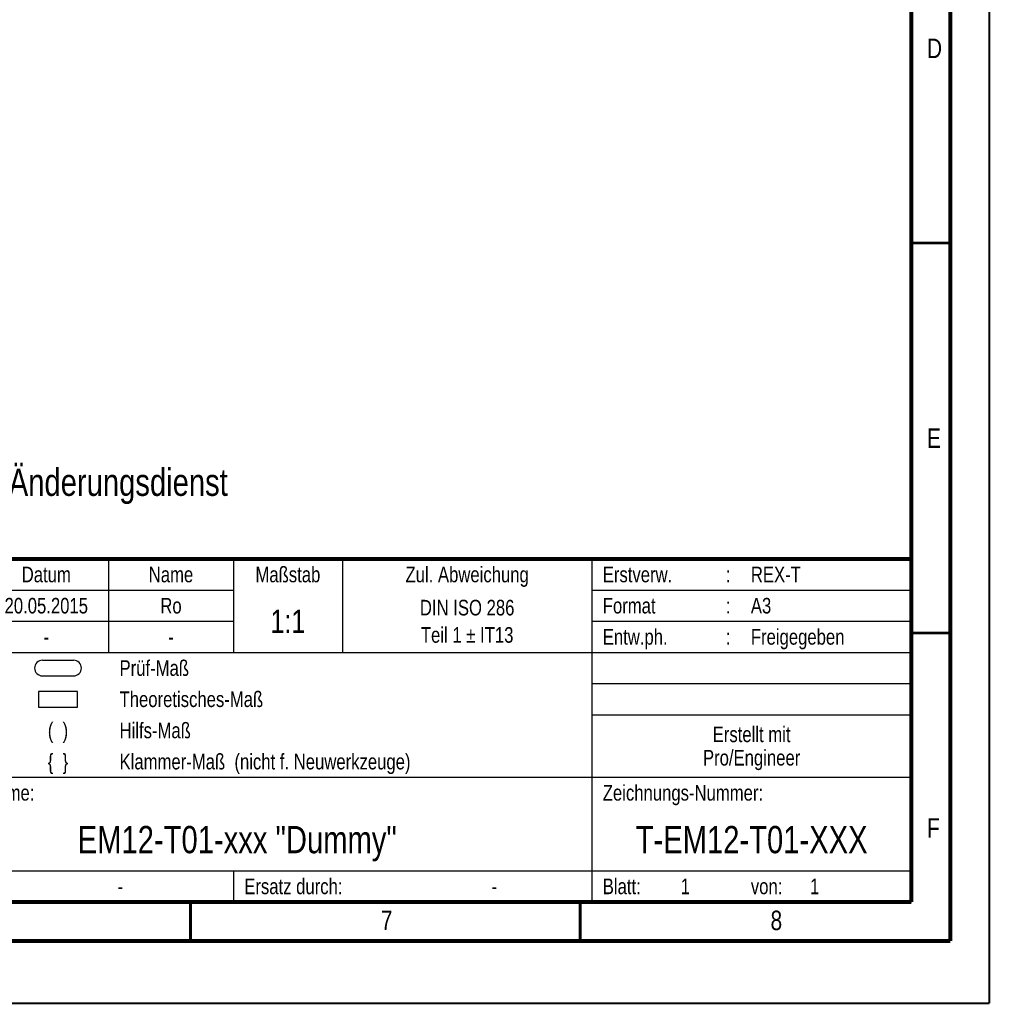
# Model space of a CAD drawing. Header units: millimetres. Extents: x 0 to 420, y 0 to 297.
# Tile 9 of 29: x 296 to 420, y 0 to 126. Entities that reach past the tile are written whole.
import ezdxf

# ---------------------------------------------------------------- set-up
doc = ezdxf.new("R2010")
doc.units = ezdxf.units.MM
doc.header["$LTSCALE"] = 23.1
doc.layers.get('0').update_dxf_attribs({"linetype": 'CONTINUOUS'})
for name, color, linetype in [('_NOTIZEN', 7, 'CONTINUOUS'), ('T-EM12-T01-XDXF_CONTINUOUS_LINE', 7, 'CONTINUOUS'), ('T-EM12-T01-XXX_DXF_FORMAT', 7, 'CONTINUOUS'), ('T-EM12-T01-XXX_DXF_TEXT', 7, 'CONTINUOUS')]:
    doc.layers.add(name, color=color, linetype=linetype)
doc.styles.get("Standard").update_dxf_attribs({"font": 'txt', "width": 0.8})

# ---------------------------------------------------------------- blocks, each defined once
blk = doc.blocks.new('PRUEF_BEMASSUNG_BL1', base_point=(300.5, 43))
at = {"layer": 'T-EM12-T01-XDXF_CONTINUOUS_LINE', "color": 7, "linetype": 'Continuous'}
for p, q in [((298.5, 44), (302.5, 44)), ((298.5, 42), (302.5, 42))]:
    blk.add_line(p, q, dxfattribs=at)
for centre, start, end in [((298.5, 43), 90, 270), ((302.5, 43), 270, 90)]:
    blk.add_arc(centre, 1, start, end, dxfattribs=at)
blk = doc.blocks.new('THEORETISCHE_BEMASSUNG_BL2', base_point=(300.5, 39))
at = {"layer": 'T-EM12-T01-XDXF_CONTINUOUS_LINE', "color": 7, "linetype": 'Continuous'}
for p, q in [((298, 40), (298, 38)), ((303, 40), (298, 40)), ((303, 38), (303, 40)), ((298, 38), (303, 38))]:
    blk.add_line(p, q, dxfattribs=at)
blk = doc.blocks.new('*T9')
at = {"color": 2, "linetype": 'Continuous'}
for p, q in [((0, 0), (185, 0)), ((0, 0), (0, -44)), ((11, 0), (11, -8)), ((21, 0), (21, -8)), ((37, 0), (37, -8)), ((53, 0), (53, -44)), ((66, 0), (66, -12)), ((82, 0), (82, -12)), ((98, 0), (98, -12)), ((112, 0), (112, -12)), ((144, 0), (144, -44)), ((185, 0), (185, -44)), ((0, -4), (98, -4)), ((144, -4), (185, -4)), ((0, -8), (98, -8)), ((144, -8), (185, -8)), ((53, -12), (185, -12)), ((69, -12), (69, -28)), ((144, -16), (185, -16)), ((144, -20), (185, -20)), ((0, -28), (185, -28)), ((53, -40), (185, -40)), ((98, -40), (98, -44)), ((0, -44), (185, -44))]:
    blk.add_line(p, q, dxfattribs=at)
at = {"layer": '_NOTIZEN', "color": 5, "linetype": 'Continuous'}
for s, insert, char_height, width, attachment_point, line_spacing_factor in [('k01', (5.5, -1), 2, 8.2857, 2, 0.9), ('22.04.2016', (29, -1), 2, 28.8571, 2, 0.9), ('Ro', (45, -1), 2, 6, 2, 0.9), ('Datum', (74, -1), 2, 15.3333, 2, 0.9), ('Name', (90, -1), 2, 12.5714, 2, 0.9), ('Maßstab', (105, -1), 2, 20.5714, 2, 0.9), ('Zul. Abweichung', (128, -1), 2, 42.6667, 2, 0.9), ('Erstverw.', (145.4, -1), 2, 25.1429, 1, 0.9), ('REX-T', (164.4, -1), 2, 15.7143, 1, 0.9), ('-', (16, -1), 2, 2.8571, 2, 0.9), (':', (161.5, -1), 2, 1.4286, 2, 0.9), ('Z-Index', (5.5, -5), 2, 20, 2, 0.9), ('ÄM-Nr.', (16, -5), 2, 17.7143, 2, 0.9), ('Datum', (29, -5), 2, 15.3333, 2, 0.9), ('Name', (45, -5), 2, 12.5714, 2, 0.9), ('Ersteller', (54.4, -5), 2, 22.8571, 1, 0.9), ('20.05.2015', (74, -5), 2, 28.2857, 2, 0.9), ('Ro', (90, -5), 2, 6, 2, 0.9), ('Format', (145.4, -5), 2, 17.1429, 1, 0.9), ('A3', (164.4, -5), 2, 6.2857, 1, 0.9), ('DIN ISO 286\\PTeil 1 \\Fgdt;{\\Fgdt;`}\\Ftxt; IT13', (128, -5.25), 2, 38.2381, 2, 1.05), (':', (161.5, -5), 2, 1.4286, 2, 0.9), ('1:1', (105, -6.5), 3, 9, 2, 0.9), ('Prüfer', (54.4, -9), 2, 16.2857, 1, 0.9), ('Entw.ph.', (145.4, -9), 2, 22.2857, 1, 0.9), ('Freigegeben', (164.4, -9), 2, 30.381, 1, 0.9), (':', (161.5, -9), 2, 1.4286, 2, 0.9), ('-', (74, -9), 2, 2.8571, 2, 0.9), ('-', (90, -9), 2, 2.8571, 2, 0.9), ('Prüf-Maß', (83.4, -13), 2, 23.4286, 1, 0.9), ('Theoretisches-Maß', (83.4, -17), 2, 48.381, 1, 0.9), ('(  )', (75.5, -21), 2, 9.7143, 2, 0.9), ('Hilfs-Maß', (83.4, -21), 2, 24.9524, 1, 0.9), ('Erstellt mit\\PPro/Engineer', (164.5, -21.5), 2, 33.4286, 2, 0.9), ('\\{  \\}', (75.5, -25), 2, 10.8571, 2, 0.9), ('Klammer-Maß  (nicht f. Neuwerkzeuge)', (83.4, -25), 2, 102.0952, 1, 0.9), ('Zeichnungs-Name:', (54.4, -29), 2, 44.6667, 1, 0.9), ('Zeichnungs-Nummer:', (145.4, -29), 2, 50.9524, 1, 0.9), ('EM12-T01-xxx "Dummy"', (98.5, -34.25), 3.5, 104.1667, 2, 0.9), ('T-EM12-T01-XXX', (164.5, -34.25), 3.5, 75, 2, 0.9), ('Ersatz für:', (54.4, -41), 2, 28.5714, 1, 0.9), ('Ersatz durch:', (99.4, -41), 2, 34.5714, 1, 0.9), ('Blatt:', (145.4, -41), 2, 14, 1, 0.9), ('1', (155.4, -41), 2, 2.2857, 1, 0.9), ('von:', (164.4, -41), 2, 10, 1, 0.9), (' 1', (171.4, -41), 2, 5.4286, 1, 0.9), ('-', (83.5, -41), 2, 2.8571, 2, 0.9), ('-', (131.5, -41), 2, 2.8571, 2, 0.9)]:
    blk.add_mtext(s, dxfattribs=dict(at, insert=insert, char_height=char_height, width=width, attachment_point=attachment_point, line_spacing_factor=line_spacing_factor))
at = {"layer": '_NOTIZEN', "color": 9, "linetype": 'Continuous', "insert": (1.4, -10.5), "char_height": 1.5, "width": 103.3571, "attachment_point": 1, "line_spacing_factor": 0.9}
blk.add_mtext('Weitergabe sowie Vervielfältigung dieses Doku-\\Pments, Verwertung und Mitteilung seines Inhaltes\\Psind verboten, soweit nicht ausdrücklich gestattet.\\PZuwiderhandlungen verpflichten zu Schadenersatz.\\PAlle Rechte für den Fall der Patent-, Gebrauchs-\\Pmuster- oder Geschmacksmustereintragung vorbe-\\Phalten.       Schutzvermerk nach DIN ISO 16016', dxfattribs=at)

msp = doc.modelspace()

# ---------------------------------------------------------------- linework, layer by layer
at = {"layer": 'T-EM12-T01-XXX_DXF_FORMAT', "color": 9, "linetype": 'Continuous', "const_width": 0.25}
for points in [[(420, 0), (420, 297)], [(0, 0), (420, 0)]]:
    msp.add_lwpolyline(points, dxfattribs=at)
at = {"layer": 'T-EM12-T01-XXX_DXF_FORMAT', "color": 7, "linetype": 'Continuous'}
for points, const_width in [([(415, 8), (415, 292)], 0.5), ([(410, 13), (410, 287)], 0.5), ([(410, 97.5), (415, 97.5)], 0.35), ([(225, 57), (410, 57)], 0.5), ([(410, 47.5), (415, 47.5)], 0.35), ([(20, 13), (410, 13)], 0.5), ([(317.5, 8), (317.5, 13)], 0.35), ([(367.5, 8), (367.5, 13)], 0.35), ([(15, 8), (415, 8)], 0.5)]:
    msp.add_lwpolyline(points, dxfattribs=dict(at, const_width=const_width))

# ---------------------------------------------------------------- block references
msp.add_blockref('*T9', (225, 57))
at = {"layer": 'T-EM12-T01-XDXF_CONTINUOUS_LINE', "color": 2, "linetype": 'Continuous'}
for name, p in [('PRUEF_BEMASSUNG_BL1', (300.5, 43)), ('THEORETISCHE_BEMASSUNG_BL2', (300.5, 39))]:
    msp.add_blockref(name, p, dxfattribs=at)

# ---------------------------------------------------------------- texts
at = {"layer": 'T-EM12-T01-XXX_DXF_FORMAT', "color": 5, "linetype": 'Continuous', "char_height": 2.5, "attachment_point": 1, "line_spacing_factor": 0.9}
for s, insert, width in [('D', (412, 123.7288), 3.392857), ('E', (412, 73.7288), 2.678571), ('F', (412, 23.7288), 2.678571), ('7', (341.9276, 11.8879), 2.946429), ('8', (391.9276, 11.8879), 2.946429)]:
    msp.add_mtext(s, dxfattribs=dict(at, insert=insert, width=width))
at = {"layer": 'T-EM12-T01-XXX_DXF_TEXT', "color": 5, "linetype": 'Continuous', "insert": (226.1232, 68.5811), "char_height": 3.5, "width": 199.5, "attachment_point": 1, "line_spacing_factor": 0.9}
msp.add_mtext('Achtung: Zeichnung unterliegt nicht dem Änderungsdienst', dxfattribs=at)

doc.saveas('drawing.dxf')
